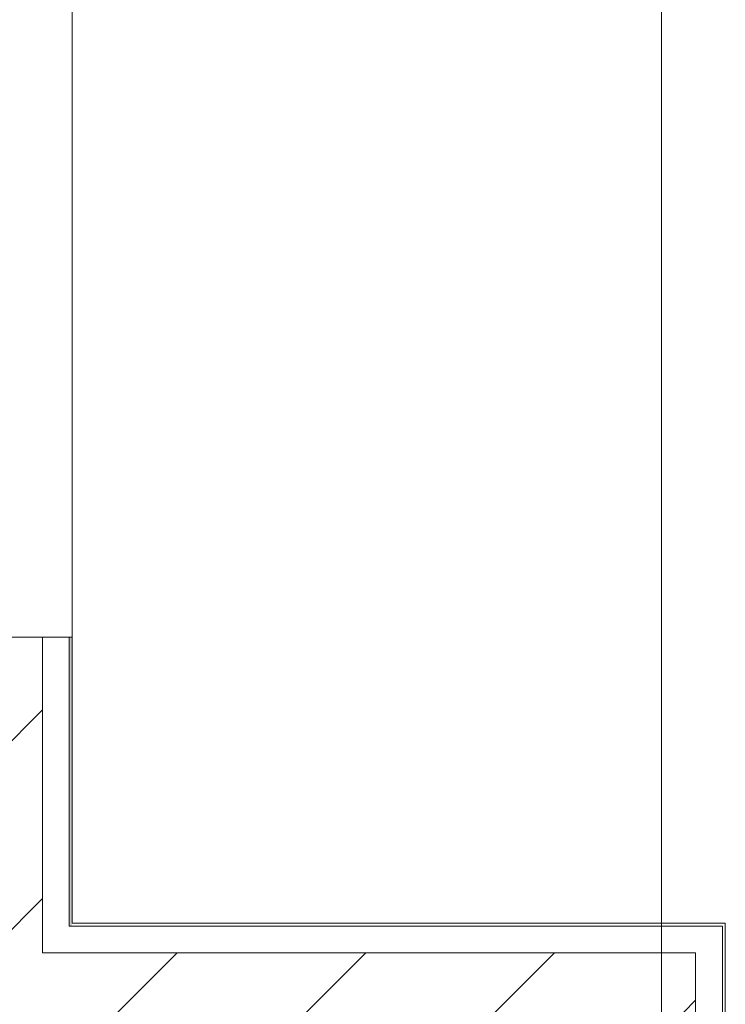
# Model space of a CAD drawing. Header units: metres. Extents: x 2.5 to 42.1, y -73.7 to -48.4.
# Tile 4 of 256: x 5.474 to 6.069, y -70.965 to -70.135. Entities that reach past the tile are written whole.
import ezdxf

# ---------------------------------------------------------------- set-up
doc = ezdxf.new("R2010")
doc.units = ezdxf.units.M
for name, color, linetype, lineweight in [('A-FLOR', 7, 'Continuous', 18), ('A-WALL', 7, 'Continuous', 18), ('A-WALL-PATT', 7, 'Continuous', 18), ('G-ANNO-SYMB', 7, 'Continuous', 9)]:
    doc.layers.add(name, color=color, linetype=linetype, lineweight=lineweight)
pattern_1 = [(45, (21.555, -62.929), (-0.0795495, 0.0795495), [])]

# ---------------------------------------------------------------- blocks, each defined once
blk = doc.blocks.new('4 GRE - ESCOLA DE CINEMA E AUDIOVISUAL CINE REX R07_rvt-1-TÉRREO _0_32m')
at = {"layer": 'A-WALL-PATT', "true_color": 0xd4d4d4}
h = blk.add_hatch(dxfattribs=at)
h.set_pattern_fill('FP_10', color=254, style=0, pattern_type=2)
h.set_pattern_definition(pattern_1)
h.paths.add_polyline_path([(5.49367, -71.49694), (5.49367, -70.65592), (5.04367, -70.65592), (5.04367, -71.49694)])
h.paths.add_polyline_path([(5.49367, -69.1513), (5.49367, -65.39501), (5.04367, -65.39501), (5.04367, -69.1513)])
h.paths.add_polyline_path([(5.49367, -64.09194), (5.49367, -62.88334), (5.04367, -62.88334), (5.04367, -64.09194)])
h.paths.add_polyline_path([(5.04367, -59.60368), (5.49367, -59.60368), (5.49367, -58.64194), (5.04367, -58.64194), (5.04367, -59.47897)])
h.paths.add_polyline_path([(5.04367, -57.34194), (5.49367, -57.34194), (5.49367, -53.53155), (5.04367, -53.53155), (5.04367, -56.30935)])
h.paths.add_polyline_path([(5.49367, -51.86154), (5.49367, -50.59654), (5.04367, -50.59654), (5.04367, -51.86154)])
h = blk.add_hatch(dxfattribs=at)
h.set_pattern_fill('FP_9', color=254, style=0, pattern_type=2)
h.set_pattern_definition([(50, (21.555, -62.929), (0.546555, -0.047815), [0.05715, -0.62865]), (355, (21.555, -62.929), (-0.105728, 0.573166), [0.04572, -0.50292]), (100.451, (21.601, -62.933), (0.440828, 0.525349), [0.04857, -0.53427]), (46.184, (21.555, -62.776), (0.813237, -0.12613), [0.08573, -0.94298]), (96.636, (21.623, -62.787), (0.712212, 0.742287), [0.07286, -0.80141]), (351.184, (21.555, -62.776), (0.712217, 0.742274), [0.06858, -0.75438]), (21, (21.631, -62.814), (0.454846, -0.306795), [0.05715, -0.62865]), (326, (21.631, -62.814), (0.185405, 0.55256), [0.04572, -0.50292]), (71.451, (21.669, -62.84), (0.640251, 0.245763), [0.04857, -0.53427]), (37.5, (21.555, -62.929), (0.009261, 0.2536672), [0.02515, -0.47168, 0.02515, -0.48539, -0.50482]), (37.5, (21.555, -62.929), (0.009261, 0.2536672), [-1.007, 0.02515, -0.47968]), (7.5, (21.555, -62.929), (0.2004558, 0.300546), [0.02515, -0.26594, 0.02515, -0.46025, -0.1924]), (7.5, (21.555, -62.929), (0.2004558, 0.300546), [-0.77648, 0.02515, -0.16726]), (327.5, (21.385, -62.929), (0.4067682, -0.0171882), [0.02515, -0.16535, 0.02515, -0.56921, -0.78867]), (327.5, (21.385, -62.929), (0.4067682, -0.0171882), [-0.78486, 0.02515, -0.76352]), (317.5, (21.309, -62.929), (0.444383, 0.0762794), [0.02515, -0.2225, 0.02515, -0.36957, -0.56007]), (317.5, (21.309, -62.929), (0.444383, 0.0762794), [-0.64237, 0.02515, -0.53492])])
h.paths.add_polyline_path([(5.5173, -71.47194), (5.51775, -71.17262), (5.51867, -71.17262), (5.51867, -70.99444), (5.51617, -70.99444), (5.51617, -71.47194)])
h.paths.add_polyline_path([(5.51867, -70.89944), (5.51867, -70.65592), (5.51617, -70.65592), (5.51617, -70.89944)])
h.paths.add_polyline_path([(5.51867, -69.1513), (5.51867, -68.38012), (5.51617, -68.38012), (5.51617, -69.1513)])
h.paths.add_polyline_path([(5.51867, -67.88512), (5.51867, -65.84793), (5.51617, -65.84793), (5.51617, -67.88512)])
h.paths.add_polyline_path([(5.51617, -65.63293), (5.51867, -65.63293), (5.51867, -65.39501), (5.51617, -65.39501)])
h.paths.add_polyline_path([(5.51867, -64.09194), (5.51867, -62.88334), (5.51617, -62.88334), (5.51617, -64.09194)])
h.paths.add_polyline_path([(5.51617, -59.60368), (5.51867, -59.60368), (5.51867, -58.64194), (5.51617, -58.64194), (5.51617, -59.47897)])
h.paths.add_polyline_path([(5.51867, -57.34194), (5.51867, -54.83904), (5.51617, -54.83904), (5.51617, -57.34194)])
h.paths.add_polyline_path([(5.51867, -54.34404), (5.51867, -54.34004), (5.51617, -54.34004), (5.51617, -54.34404)])
h.paths.add_polyline_path([(5.51867, -54.33154), (5.51867, -53.53155), (5.51617, -53.53155), (5.51617, -54.33154)])
h.paths.add_polyline_path([(5.51867, -51.86154), (5.51866, -51.34546), (5.5173, -51.34546), (5.5173, -51.06904), (5.51617, -51.06904), (5.51617, -51.86154)])
h = blk.add_hatch(dxfattribs=at)
h.set_pattern_fill('FP_10', color=254, style=0, pattern_type=2)
h.set_pattern_definition(pattern_1)
h.paths.add_polyline_path([(5.51867, -70.97194), (6.04445, -70.97194), (6.04445, -70.92194), (5.49367, -70.92194), (5.49367, -70.97194), (5.51617, -70.97194)])
at = {"layer": 'A-FLOR', "color": 253, "true_color": 0xaaaaaa}
blk.add_line((5.51867, -69.1513), (5.51867, -70.65592), dxfattribs=at)
at = {"layer": 'A-WALL', "color": 253, "true_color": 0xaaaaaa}
for p, q in [((5.51867, -70.65592), (5.01867, -70.65592)), ((5.49367, -70.65592), (5.49367, -70.92194)), ((5.51617, -70.65592), (5.51617, -70.89944)), ((5.51867, -70.89694), (5.51867, -70.65592)), ((6.06945, -70.89694), (5.51867, -70.89694)), ((6.06945, -70.89944), (6.06945, -70.89694)), ((5.51617, -70.89944), (5.51867, -70.89944)), ((6.06695, -70.89944), (5.51867, -70.89944)), ((6.06695, -70.89944), (6.06695, -70.92194)), ((6.06945, -70.99694), (6.06945, -70.89944)), ((5.49367, -70.92194), (5.51617, -70.92194)), ((5.51617, -70.92194), (5.51867, -70.92194)), ((6.04445, -70.92194), (5.51867, -70.92194)), ((6.04445, -70.92194), (6.04445, -70.97194)), ((6.06695, -70.92194), (6.06695, -70.99694))]:
    blk.add_line(p, q, dxfattribs=at)

msp = doc.modelspace()

# ---------------------------------------------------------------- linework, layer by layer
at = {"layer": 'G-ANNO-SYMB'}
msp.add_line((6.01577, -50.45607), (6.01577, -72.71601), dxfattribs=at)

# ---------------------------------------------------------------- block references
at = {"lineweight": 5}
msp.add_blockref('4 GRE - ESCOLA DE CINEMA E AUDIOVISUAL CINE REX R07_rvt-1-TÉRREO _0_32m', (0, 0), dxfattribs=at)

doc.saveas('drawing.dxf')
